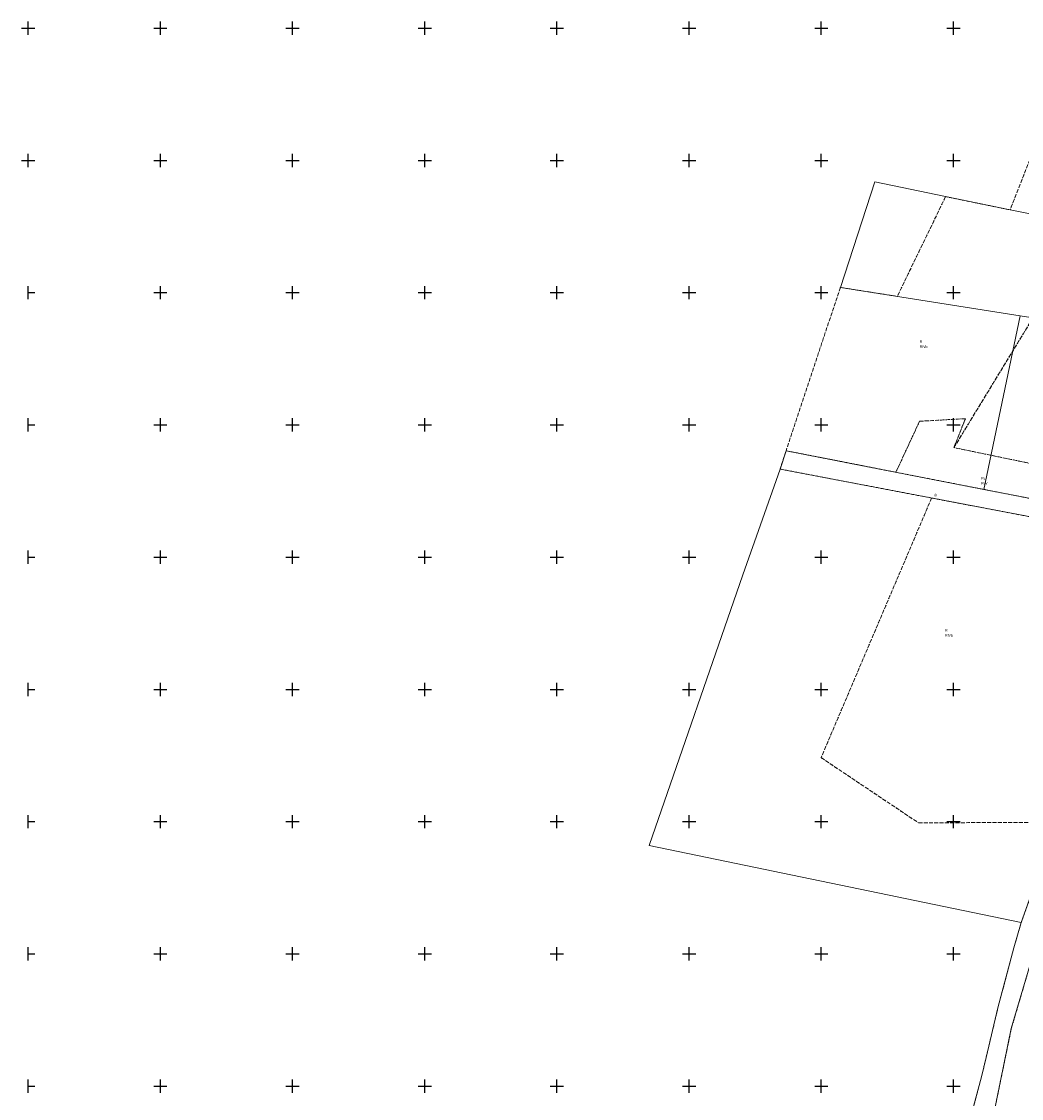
# Model space of a CAD drawing. Header units: metres. Extents: x 7523615 to 7533948, y 5492686 to 5502120.
# Tile 149 of 256: x 7530798 to 7531176, y 5496395 to 5496802. Entities that reach past the tile are written whole.
import ezdxf
from ezdxf.enums import TextEntityAlignment as Align

# ---------------------------------------------------------------- set-up
doc = ezdxf.new("R2010")
doc.units = ezdxf.units.M
for name, pattern in [('219-500', [0]), ('egkk-500', [2, 1.5, -0.5]), ('egug-500', [1, 0.5, -0.5])]:
    doc.linetypes.add(name, pattern=pattern)
doc.layers.get('0').update_dxf_attribs({"color": 2, "lineweight": 5})
doc.styles.get("Standard").update_dxf_attribs({"font": 'Working1250', "width": 0.75})

# ---------------------------------------------------------------- blocks, each defined once
blk = doc.blocks.new('203')
at = {"linetype": 'Continuous', "lineweight": 0}
h = blk.add_hatch(color=0, dxfattribs=at)
edge = h.paths.add_edge_path()
edge.add_arc((0, 0), 0.045, 0, 360)
blk = doc.blocks.new('RAMKA500K')
at = {"color": 0}
for p, q in [((0, 247.5), (0, 250)), ((0, 250), (2.5, 250)), ((47.5, 250), (52.5, 250)), ((50, 247.5), (50, 250)), ((97.5, 250), (102.5, 250)), ((100, 247.5), (100, 250)), ((147.5, 250), (152.5, 250)), ((150, 247.5), (150, 250)), ((197.5, 250), (202.5, 250)), ((200, 247.5), (200, 250)), ((247.5, 250), (252.5, 250)), ((250, 247.5), (250, 250)), ((297.5, 250), (302.5, 250)), ((300, 247.5), (300, 250)), ((347.5, 250), (352.5, 250)), ((350, 247.5), (350, 250)), ((0, 197.5), (0, 202.5)), ((0, 200), (2.5, 200)), ((47.5, 200), (52.5, 200)), ((50, 197.5), (50, 202.5)), ((97.5, 200), (102.5, 200)), ((100, 197.5), (100, 202.5)), ((147.5, 200), (152.5, 200)), ((150, 197.5), (150, 202.5)), ((197.5, 200), (202.5, 200)), ((200, 197.5), (200, 202.5)), ((247.5, 200), (252.5, 200)), ((250, 197.5), (250, 202.5)), ((297.5, 200), (302.5, 200)), ((300, 197.5), (300, 202.5)), ((347.5, 200), (352.5, 200)), ((350, 197.5), (350, 202.5)), ((0, 147.5), (0, 152.5)), ((50, 147.5), (50, 152.5)), ((100, 147.5), (100, 152.5)), ((150, 147.5), (150, 152.5)), ((200, 147.5), (200, 152.5)), ((250, 147.5), (250, 152.5)), ((300, 147.5), (300, 152.5)), ((350, 147.5), (350, 152.5)), ((0, 150), (2.5, 150)), ((47.5, 150), (52.5, 150)), ((97.5, 150), (102.5, 150)), ((147.5, 150), (152.5, 150)), ((197.5, 150), (202.5, 150)), ((247.5, 150), (252.5, 150)), ((297.5, 150), (302.5, 150)), ((347.5, 150), (352.5, 150)), ((0, 97.5), (0, 102.5)), ((50, 97.5), (50, 102.5)), ((100, 97.5), (100, 102.5)), ((150, 97.5), (150, 102.5)), ((200, 97.5), (200, 102.5)), ((250, 97.5), (250, 102.5)), ((300, 97.5), (300, 102.5)), ((350, 97.5), (350, 102.5)), ((0, 100), (2.5, 100)), ((47.5, 100), (52.5, 100)), ((97.5, 100), (102.5, 100)), ((147.5, 100), (152.5, 100)), ((197.5, 100), (202.5, 100)), ((247.5, 100), (252.5, 100)), ((297.5, 100), (302.5, 100)), ((347.5, 100), (352.5, 100)), ((0, 47.5), (0, 52.5)), ((0, 50), (2.5, 50)), ((47.5, 50), (52.5, 50)), ((50, 47.5), (50, 52.5)), ((97.5, 50), (102.5, 50)), ((100, 47.5), (100, 52.5)), ((147.5, 50), (152.5, 50)), ((150, 47.5), (150, 52.5)), ((197.5, 50), (202.5, 50)), ((200, 47.5), (200, 52.5)), ((247.5, 50), (252.5, 50)), ((250, 47.5), (250, 52.5)), ((297.5, 50), (302.5, 50)), ((300, 47.5), (300, 52.5)), ((347.5, 50), (352.5, 50)), ((350, 47.5), (350, 52.5)), ((397.5, 50), (400, 50)), ((400, 47.5), (400, 52.5)), ((0, 0), (0, 2.5)), ((0, 0), (2.5, 0)), ((47.5, 0), (52.5, 0)), ((50, 0), (50, 2.5)), ((97.5, 0), (102.5, 0)), ((100, 0), (100, 2.5)), ((147.5, 0), (152.5, 0)), ((150, 0), (150, 2.5)), ((197.5, 0), (202.5, 0)), ((200, 0), (200, 2.5)), ((247.5, 0), (252.5, 0)), ((250, 0), (250, 2.5)), ((297.5, 0), (302.5, 0)), ((300, 0), (300, 2.5)), ((347.5, 0), (352.5, 0)), ((350, 0), (350, 2.5)), ((397.5, 0), (400, 0)), ((400, 0), (400, 2.5))]:
    blk.add_line(p, q, dxfattribs=at)

msp = doc.modelspace()

# ---------------------------------------------------------------- linework, layer by layer
at = {"layer": '217-kontur klasyfikacyjny', "color": 7, "linetype": 'egkk-500', "lineweight": 18, "flags": 128}
for points in [[(7531189.13, 5496776.36), (7531171.4, 5496731.29)], [(7531147.01, 5496736.3), (7531128.73, 5496698.59)], [(7531171.4, 5496731.29), (7531147.01, 5496736.3)], [(7531107.2, 5496701.98), (7531086.65, 5496640.22)], [(7531128.73, 5496698.59), (7531107.2, 5496701.98)], [(7531150.16, 5496641.42), (7531187.31, 5496702.36)], [(7531128.24, 5496632.1), (7531137.12, 5496651.37)], [(7531137.12, 5496651.37), (7531154.5, 5496652.35)], [(7531154.5, 5496652.35), (7531150.16, 5496641.42)], [(7531086.65, 5496640.22), (7531128.24, 5496632.1)], [(7531203.36, 5496630.39), (7531150.16, 5496641.42)], [(7531128.24, 5496632.1), (7531161.45, 5496625.61)], [(7531141.72, 5496622.36), (7531099.92, 5496524.2)], [(7531190.46, 5496613.06), (7531141.72, 5496622.36)], [(7531161.45, 5496625.61), (7531191.65, 5496619.72)], [(7531099.92, 5496524.2), (7531136.73, 5496499.56)], [(7531136.73, 5496499.56), (7531187.94, 5496499.71)], [(7531180.26, 5496450.26), (7531171.86, 5496421.75)], [(7531171.86, 5496421.75), (7531165, 5496388.43)]]:
    msp.add_lwpolyline(points, dxfattribs=at)
at = {"layer": '218-kontur użytku gruntowego', "color": 7, "linetype": 'egug-500', "lineweight": 18, "flags": 128}
for points in [[(7531189.13, 5496776.36), (7531171.4, 5496731.29)], [(7531147.01, 5496736.3), (7531128.73, 5496698.59)], [(7531171.4, 5496731.29), (7531147.01, 5496736.3)], [(7531107.2, 5496701.98), (7531086.65, 5496640.22)], [(7531128.73, 5496698.59), (7531107.2, 5496701.98)], [(7531187.31, 5496702.36), (7531150.16, 5496641.42)], [(7531137.12, 5496651.37), (7531128.24, 5496632.1)], [(7531154.5, 5496652.35), (7531137.12, 5496651.37)], [(7531150.16, 5496641.42), (7531154.5, 5496652.35)], [(7531086.65, 5496640.22), (7531084.38, 5496633.31)], [(7531128.24, 5496632.1), (7531086.65, 5496640.22)], [(7531150.16, 5496641.42), (7531203.36, 5496630.39)], [(7531084.38, 5496633.31), (7531141.72, 5496622.36)], [(7531128.24, 5496632.1), (7531161.45, 5496625.61)], [(7531141.72, 5496622.36), (7531099.92, 5496524.2)], [(7531190.46, 5496613.06), (7531141.72, 5496622.36)], [(7531161.45, 5496625.61), (7531191.65, 5496619.72)], [(7531099.92, 5496524.2), (7531136.73, 5496499.56)], [(7531136.73, 5496499.56), (7531187.94, 5496499.71)], [(7531183.08, 5496482.67), (7531175.62, 5496461.84)], [(7531175.62, 5496461.84), (7531172.82, 5496452.32)], [(7531172.82, 5496452.32), (7531166.81, 5496429.64)], [(7531180.26, 5496450.26), (7531171.86, 5496421.75)], [(7531166.81, 5496429.64), (7531162.34, 5496410.85)], [(7531171.86, 5496421.75), (7531165, 5496388.43)], [(7531162.34, 5496410.85), (7531160.61, 5496403.56)], [(7531160.61, 5496403.56), (7531154.77, 5496381.86)]]:
    msp.add_lwpolyline(points, dxfattribs=at)
at = {"layer": '219-działka ewidencyjna', "color": 3, "linetype": '219-500', "lineweight": 18, "flags": 128}
for points in [[(7531107.2, 5496701.98), (7531120.26, 5496741.88)], [(7531147.01, 5496736.3), (7531120.26, 5496741.88)], [(7531147.01, 5496736.3), (7531171.4, 5496731.29)], [(7531171.4, 5496731.29), (7531218.93, 5496721.67)], [(7531107.2, 5496701.98), (7531175.25, 5496691.28)], [(7531161.45, 5496625.61), (7531175.25, 5496691.28)], [(7531175.25, 5496691.28), (7531214.03, 5496685.19)], [(7531084.38, 5496633.31), (7531086.65, 5496640.22)], [(7531086.65, 5496640.22), (7531161.45, 5496625.61)], [(7531070.33, 5496593.28), (7531084.38, 5496633.31)], [(7531190.46, 5496613.06), (7531084.38, 5496633.31)], [(7531161.45, 5496625.61), (7531191.65, 5496619.72)], [(7531034.89, 5496490.96), (7531070.33, 5496593.28)], [(7531034.89, 5496490.96), (7531175.62, 5496461.84)], [(7531175.62, 5496461.84), (7531183.08, 5496482.67)], [(7531172.82, 5496452.32), (7531175.62, 5496461.84)], [(7531166.81, 5496429.64), (7531172.82, 5496452.32)], [(7531171.86, 5496421.75), (7531180.26, 5496450.26)], [(7531162.34, 5496410.85), (7531166.81, 5496429.64)], [(7531165, 5496388.43), (7531171.86, 5496421.75)], [(7531160.61, 5496403.56), (7531162.34, 5496410.85)], [(7531150.17, 5496364.76), (7531160.61, 5496403.56)]]:
    msp.add_lwpolyline(points, dxfattribs=at)

# ---------------------------------------------------------------- block references
at = {"layer": '203-punkt graniczny', "color": 3, "linetype": 'CONTINUOUS', "lineweight": 18}
for p in [(7531120.26, 5496741.88), (7531147.01, 5496736.3), (7531171.4, 5496731.29), (7531107.2, 5496701.98), (7531175.25, 5496691.28), (7531086.65, 5496640.22), (7531084.38, 5496633.31), (7531161.45, 5496625.61), (7531070.33, 5496593.28), (7531034.89, 5496490.96), (7531175.62, 5496461.84), (7531172.82, 5496452.32), (7531166.81, 5496429.64), (7531171.86, 5496421.75), (7531162.34, 5496410.85), (7531160.61, 5496403.56)]:
    msp.add_blockref('203', p, dxfattribs=at)
at = {"layer": 'Wstawianie ramki sekcyjnej z opisem', "color": 7, "linetype": 'CONTINUOUS', "lineweight": 13}
for p in [(7530400, 5496750), (7530800, 5496750), (7530800, 5496500), (7530800, 5496250)]:
    msp.add_blockref('RAMKA500K', p, dxfattribs=at)

# ---------------------------------------------------------------- texts
at = {"layer": '209-oznaczenie konturu klasyfikacyjnego', "color": 7, "linetype": 'CONTINUOUS', "lineweight": 18, "width": 0.79}
for s, p in [('RIVb', (7531137.21, 5496680.06)), ('PsV', (7531160.47, 5496628.43)), ('RIVb', (7531146.82, 5496570.92))]:
    msp.add_text(s, height=1, dxfattribs=at).set_placement(p, align=Align.TOP_LEFT)
at = {"layer": '210-oznaczenie konturu użytku gruntowego', "color": 7, "linetype": 'CONTINUOUS', "lineweight": 18, "width": 0.79}
for s, p in [('R', (7531137.21, 5496680.96)), ('Ps', (7531160.47, 5496629.33)), ('dr', (7531142.64, 5496623.03)), ('R', (7531146.82, 5496571.82))]:
    msp.add_text(s, height=1, dxfattribs=at).set_placement(p)

doc.saveas('drawing.dxf')
